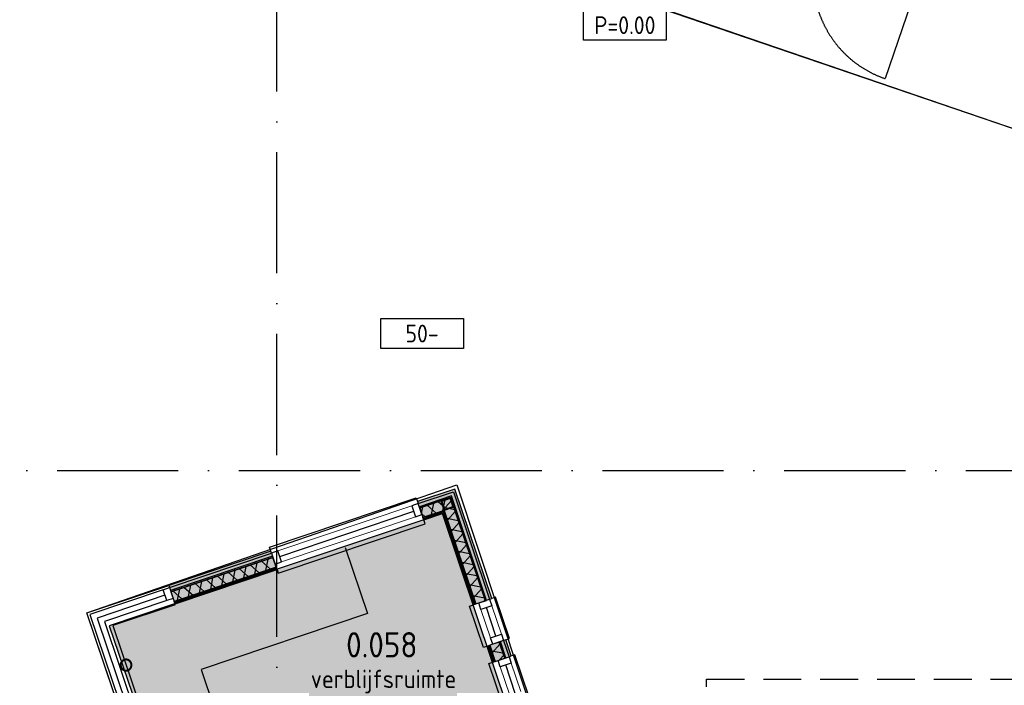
# Model space of a CAD drawing. Header units: millimetres. Extents: x 20872 to 297961, y -293704 to 213007.
# Tile 97 of 256: x 139613 to 149364, y -136926 to -130335. Entities that reach past the tile are written whole.
import ezdxf
from ezdxf.enums import TextEntityAlignment as Align
from ezdxf.xclip import XClip

# ---------------------------------------------------------------- set-up
doc = ezdxf.new("R2010")
doc.units = ezdxf.units.MM
doc.header["$LTSCALE"] = 100
doc.header["$XCLIPFRAME"] = 2
doc.linetypes.add('ACAD_ISO10W100', pattern=[18, 12, -3, 0, -3])
doc.linetypes.add('HIDDEN2', pattern=[0.1875, 0.125, -0.0625])
doc.layers.get('Defpoints').update_dxf_attribs({"color": 181})
doc.layers.add('000vluchtwegen', color=7, linetype='Continuous', true_color=0xd1edc9)
for name, color, linetype in [('A--L$7--_stramien', 1, 'Continuous'), ('A--L20--_bovenbouw', 3, 'Continuous'), ('A--L28--_hoofddraagkonstrukties', 8, 'Continuous'), ('A--L30--_afbouw', 7, 'Continuous'), ('A--T$1--_algemeen', 1, 'Continuous'), ('A--T$1A-afwerking', 8, 'Continuous'), ('A--T$7--_stramien', 7, 'Continuous'), ('BURO_lijnen_0.18', 1, 'Continuous'), ('HATCH', 8, 'Continuous'), ('plattegrondkleuren', 7, 'Continuous'), ('WIDE', 8, 'Continuous'), ('XREFS', 9, 'Continuous')]:
    doc.layers.add(name, color=color, linetype=linetype)
doc.styles.add('BURO standaard', font='isocp.shx')
doc.styles.add('JINX standaard', font='isocp.shx')

# ---------------------------------------------------------------- blocks, each defined once
blk = doc.blocks.new('stramienlijnen_1')
at = {"layer": 'A--L$7--_stramien', "color": 1, "linetype": 'ACAD_ISO10W100', "lineweight": -3}
for p, q in [((142159.5, -4446.5), (142159.5, 21000)), ((138184.5, 15200), (169405.3, 15200))]:
    blk.add_line(p, q, dxfattribs=at)
blk = doc.blocks.new('begane grond bestaand leeg')
at = {"layer": 'A--L30--_afbouw', "color": 1, "linetype": 'Continuous', "lineweight": -3}
blk.add_lwpolyline([(148525.6, 20079), (148184.4, 19081.8)], dxfattribs=at)
blk.add_arc((148525.6, 20079), 1054, 161.11424, 251.11424, dxfattribs=at)
at = {"layer": 'A--T$7--_stramien'}
blk.add_blockref('stramienlijnen_1', (0, 0), dxfattribs=at)
blk = doc.blocks.new('*U405')
at = {"layer": 'HATCH'}
h = blk.add_hatch(dxfattribs=at)
h.set_pattern_fill('ANSI32', color=256, scale=0.5, style=0)
h.set_pattern_definition([(45, (0, -57.15), (-3.3676, 3.3676), []), (45, (2.245, -57.15), (-3.3676, 3.3676), [])])
edge = h.paths.add_edge_path(flags=0)
edge.add_arc((0, -57.15), 57.15, 0, 360)
edge = h.paths.add_edge_path(flags=0)
edge.add_arc((0, -57.15), 50.85, 0, 360)
at = {"color": 0, "linetype": 'ByBlock'}
for radius in [57.15, 50.85]:
    blk.add_circle((0, -57.15), radius, dxfattribs=at)
blk = doc.blocks.new('*U422')
at = {"layer": 'WIDE'}
blk.add_blockref('*U405', (0, 57.1), dxfattribs=at)
blk = doc.blocks.new('*U515')
at = {"layer": 'HATCH'}
h = blk.add_hatch(dxfattribs=at)
h.set_pattern_fill('ANSI32', color=256, scale=0.5, style=0)
h.set_pattern_definition([(45, (-50, 0), (-3.3676, 3.3676), []), (45, (-47.755, 0), (-3.3676, 3.3676), [])])
edge = h.paths.add_edge_path(flags=16)
edge.add_line((-37.4, -6.3), (37.4, -6.3))
edge.add_arc((37.4, -12.6), 6.3, 0, 90, ccw=False)
edge.add_line((43.7, -12.6), (43.7, -87.4))
edge.add_arc((37.4, -87.4), 6.3, -90, 0, ccw=False)
edge.add_line((37.4, -93.7), (-37.4, -93.7))
edge.add_arc((-37.4, -87.4), 6.3, 180, 270, ccw=False)
edge.add_line((-43.7, -87.4), (-43.7, -12.6))
edge.add_arc((-37.4, -12.6), 6.3, 90, 180, ccw=False)
edge = h.paths.add_edge_path()
edge.add_line((-37.4, 0), (37.4, 0))
edge.add_arc((37.4, -12.6), 12.6, 0, 90, ccw=False)
edge.add_line((50, -12.6), (50, -87.4))
edge.add_arc((37.4, -87.4), 12.6, -90, 0, ccw=False)
edge.add_line((37.4, -100), (-37.4, -100))
edge.add_arc((-37.4, -87.4), 12.6, 180, 270, ccw=False)
edge.add_line((-50, -87.4), (-50, -12.6))
edge.add_arc((-37.4, -12.6), 12.6, 90, 180, ccw=False)
at = {"color": 0, "linetype": 'ByBlock'}
for points in [[(-37.4, 0), (37.4, 0, -0.414214), (50, -12.6), (50, -87.4, -0.414214), (37.4, -100), (-37.4, -100, -0.414214), (-50, -87.4), (-50, -12.6, -0.414214)], [(-37.4, -6.3), (37.4, -6.3, -0.414214), (43.7, -12.6), (43.7, -87.4, -0.414214), (37.4, -93.7), (-37.4, -93.7, -0.414214), (-43.7, -87.4), (-43.7, -12.6, -0.414214)]]:
    blk.add_lwpolyline(points, format="xyb", close=True, dxfattribs=at)
blk = doc.blocks.new('*U543')
at = {"layer": 'WIDE'}
blk.add_blockref('*U515', (0, 0), dxfattribs=at)
blk = doc.blocks.new('AL_ruimteno_03_P03_BV_GLU-X11 (2)')
at = {"color": 1, "style": 'JINX standaard'}
blk.add_text('opp.:', height=1.8, dxfattribs=at).set_placement((-0.022, -9.722), align=Align.RIGHT)
at = {"color": 2, "linetype": 'ByBlock', "lineweight": -2, "style": 'BURO standaard', "flags": 4}
for tag, p in [('BURO_RTE:RUIMTENUMMER_LEEG', (0.69, 1.475)), ('BURO_RTE:RUIMTENUMMER_TOTAAL', (0.69, -2.595))]:
    blk.add_attdef(tag, text='', height=2.5, dxfattribs=at).set_placement(p, align=Align.MIDDLE_CENTER)
at = {"color": 1, "linetype": 'ByBlock', "lineweight": -2, "style": 'BURO standaard', "flags": 4}
blk.add_attdef('BURO_RTE:BOUWBESLUIT', text='', height=1.8, dxfattribs=at).set_placement((0.862, -5.971), align=Align.MIDDLE_CENTER)
blk.add_attdef('BURO_RTE:OPP', text='', height=1.8, dxfattribs=at).set_placement((0.862, -8.808), align=Align.MIDDLE_LEFT)
blk = doc.blocks.new('AL_vloerhoog_01_P03_BV')
at = {"color": 1, "linetype": 'ByBlock', "lineweight": -2, "ltscale": 2}
blk.add_lwpolyline([(-5.84, 2.11), (5.84, 2.11), (5.84, -2.11), (-5.84, -2.11)], close=True, dxfattribs=at)
at = {"color": 2, "linetype": 'ByBlock', "lineweight": -2, "style": 'BURO standaard', "flags": 4}
blk.add_attdef('BURO_RTE:VLOER', text='', height=2.5, dxfattribs=at).set_placement((0, 0), align=Align.MIDDLE_CENTER)
blk = doc.blocks.new('2016-02-04 100 begane grond bestaand')
at = {"layer": 'A--L20--_bovenbouw', "linetype": 'Continuous', "lineweight": -3}
for points in [[(143615.6, 14711.8), (143802.3, 14774.7), (143922.9, 15018), (143554.2, 14893.7)], [(143802.3, 14774.7), (144106.7, 13871.6), (144288.6, 13933), (143922.9, 15018)], [(141151.8, 13881.2), (142162, 14221.7), (142100.6, 14403.7), (141090.5, 14063.1)], [(144244.7, 13462.4), (144298.4, 13303.1), (144480.3, 13364.4), (144426.6, 13523.7)]]:
    blk.add_hatch(color=60, dxfattribs=at).paths.add_polyline_path(points, flags=0)
h = blk.add_hatch(dxfattribs=at)
h.set_pattern_fill('_U', color=1, scale=70, angle=108.63029, style=0, pattern_type=0)
h.set_pattern_definition([(108.6303, (141111.88, 13999.62), (-66.332, -22.3622), [])])
h.paths.add_polyline_path([(141107.9, 14011.5), (141111.9, 13999.6), (142122, 14340.2), (142118, 14352)], flags=0)
h.paths.add_polyline_path([(143571.6, 14842.1), (143575.6, 14830.2), (143880.8, 14933.1), (143888.6, 14948.9)], flags=0)
h = blk.add_hatch(dxfattribs=at)
h.set_pattern_fill('GENERAL_DIAMONDS', color=1, scale=800, angle=18.63029, style=0, pattern_type=2)
h.set_pattern_definition([(78.6303, (141143.83, 13904.86), (-98.0376, 19.714), []), (138.6303, (141143.83, 13904.86), (-66.0915, -75.046), [])])
h.paths.add_polyline_path([(141111.9, 13999.6), (141143.8, 13904.9), (142154, 14245.4), (142122, 14340.2)], flags=0)
h.paths.add_polyline_path([(143575.6, 14830.2), (143607.6, 14735.5), (143818, 14806.4), (143880.8, 14933.1)], flags=0)
h = blk.add_hatch(dxfattribs=at)
h.set_pattern_fill('GENERAL_DIAMONDS', color=1, scale=800, angle=-71.36971, style=0, pattern_type=2)
h.set_pattern_definition([(348.6303, (143754.06, 14995.89), (19.7139, 98.0376), []), (48.6303, (143754.06, 14995.89), (-75.046, 66.0915), [])])
h.paths.add_polyline_path([(143880.8, 14933.1), (143818, 14806.4), (144130.4, 13879.6), (144225.1, 13911.6)], flags=0)
h.paths.add_polyline_path([(144363.1, 13502.3), (144268.3, 13470.4), (144322.1, 13311.1), (144416.8, 13343)], flags=0)
h.paths.add_polyline_path([(144554.8, 12933.8), (144460, 12901.8), (144919.5, 11539.1), (145014.2, 11571)], flags=0)
h.paths.add_polyline_path([(145344.5, 10591.2), (145249.8, 10559.2), (145479.8, 9877), (145574.5, 9908.9)], flags=0)
h = blk.add_hatch(dxfattribs=at)
h.set_pattern_fill('_U', color=1, scale=70, angle=18.63029, style=0, pattern_type=0)
h.set_pattern_definition([(18.6303, (143848.82, 15027.84), (-22.3622, 66.332), [])])
h.paths.add_polyline_path([(143888.6, 14948.9), (143880.8, 14933.1), (144225.1, 13911.6), (144237, 13915.6)], flags=0)
h.paths.add_polyline_path([(144375, 13506.3), (144363.1, 13502.3), (144416.8, 13343), (144428.7, 13347)], flags=0)
h.paths.add_polyline_path([(144566.6, 12937.8), (144554.8, 12933.8), (145014.2, 11571), (145026.1, 11575)], flags=0)
h.paths.add_polyline_path([(145356.4, 10595.2), (145344.5, 10591.2), (145574.5, 9908.9), (145586.4, 9912.9)], flags=0)
h = blk.add_hatch(dxfattribs=at)
h.set_pattern_fill('_U', color=1, scale=70, angle=108.63029, style=0, pattern_type=0)
h.set_pattern_definition([(108.6303, (141147.82, 13893.01), (-66.332, -22.3622), [])])
h.paths.add_polyline_path([(141143.8, 13904.9), (141147.8, 13893), (142158, 14233.6), (142154, 14245.4)], flags=0)
h.paths.add_polyline_path([(143607.6, 14735.5), (143611.6, 14723.6), (143810.1, 14790.5), (143818, 14806.4)], flags=0)
h = blk.add_hatch(dxfattribs=at)
h.set_pattern_fill('_U', color=1, scale=70, angle=108.63029, style=0, pattern_type=0)
h.set_pattern_definition([(108.6303, (141151.816, 13881.17), (-66.332, -22.3622), [])])
h.paths.add_polyline_path([(141147.8, 13893), (141151.8, 13881.2), (142162, 14221.7), (142158, 14233.6)], flags=0)
h.paths.add_polyline_path([(143611.6, 14723.6), (143615.6, 14711.8), (143802.3, 14774.7), (143810.1, 14790.5)], flags=0)
h = blk.add_hatch(dxfattribs=at)
h.set_pattern_fill('_U', color=1, scale=70, angle=18.63029, style=0, pattern_type=0)
h.set_pattern_definition([(18.6303, (143730.37, 14987.91), (-22.3622, 66.332), [])])
h.paths.add_polyline_path([(143810.1, 14790.5), (143802.3, 14774.7), (144106.7, 13871.6), (144118.5, 13875.6)], flags=0)
h.paths.add_polyline_path([(144256.5, 13466.4), (144244.7, 13462.4), (144298.4, 13303.1), (144310.2, 13307.1)], flags=0)
h.paths.add_polyline_path([(144448.2, 12897.8), (144436.3, 12893.9), (144895.8, 11531.1), (144907.6, 11535.1)], flags=0)
h.paths.add_polyline_path([(145237.9, 10555.2), (145226.1, 10551.2), (145456.1, 9869), (145467.9, 9873)], flags=0)
h = blk.add_hatch(dxfattribs=at)
h.set_pattern_fill('_U', color=1, scale=70, angle=18.63029, style=0, pattern_type=0)
h.set_pattern_definition([(18.6303, (143742.22, 14991.9), (-22.3622, 66.332), [])])
h.paths.add_polyline_path([(143818, 14806.4), (143810.1, 14790.5), (144118.5, 13875.6), (144130.4, 13879.6)], flags=0)
h.paths.add_polyline_path([(144268.3, 13470.4), (144256.5, 13466.4), (144310.2, 13307.1), (144322.1, 13311.1)], flags=0)
h.paths.add_polyline_path([(144460, 12901.8), (144448.2, 12897.8), (144907.6, 11535.1), (144919.5, 11539.1)], flags=0)
h.paths.add_polyline_path([(145249.8, 10559.2), (145237.9, 10555.2), (145467.9, 9873), (145479.8, 9877)], flags=0)
at = {"layer": '000vluchtwegen', "elevation": 0}
blk.add_lwpolyline([(140279.7, 13791.8), (143943.6, 15059.8), (146040.3, 8737), (142396.4, 7513.1)], close=True, dxfattribs=at)
at = {"layer": 'A--L20--_bovenbouw', "color": 2, "linetype": 'Continuous', "lineweight": -3}
for p, q in [((143922.9, 15018), (143554.2, 14893.7)), ((144288.6, 13933), (143922.9, 15018)), ((143561.3, 14872.9), (143909, 14990.1)), ((143888.6, 14948.9), (143571.6, 14842.1)), ((143575.6, 14830.2), (143880.8, 14933.1)), ((143880.8, 14933.1), (144225.1, 13911.6)), ((144237, 13915.6), (143888.6, 14948.9)), ((143909, 14990.1), (144267.8, 13925.9)), ((143554.2, 14893.7), (143561.3, 14872.9)), ((143571.6, 14842.1), (143575.6, 14830.2)), ((143818, 14806.4), (143607.6, 14735.5)), ((143615.6, 14711.8), (143607.6, 14735.5)), ((143810.1, 14790.5), (143611.6, 14723.6)), ((143611.6, 14723.6), (143810.1, 14790.5)), ((143615.6, 14711.8), (143802.3, 14774.7)), ((143802.3, 14774.7), (144106.7, 13871.6)), ((144118.5, 13875.6), (143810.1, 14790.5)), ((143810.1, 14790.5), (144118.5, 13875.6)), ((144130.4, 13879.6), (143818, 14806.4)), ((142100.6, 14403.7), (141090.5, 14063.1)), ((141097.5, 14042.3), (142107.6, 14382.8)), ((142118, 14352), (141107.9, 14011.5)), ((141111.9, 13999.6), (142122, 14340.2)), ((142107.6, 14382.8), (142100.6, 14403.7)), ((142122, 14340.2), (142118, 14352)), ((142154, 14245.4), (141143.8, 13904.9)), ((142162, 14221.7), (142154, 14245.4)), ((142158, 14233.6), (141147.8, 13893)), ((141147.8, 13893), (142158, 14233.6)), ((141151.8, 13881.2), (142162, 14221.7)), ((141090.5, 14063.1), (141097.5, 14042.3)), ((141107.9, 14011.5), (141111.9, 13999.6)), ((141151.8, 13881.2), (141143.8, 13904.9)), ((144106.7, 13871.6), (144130.4, 13879.6)), ((144225.1, 13911.6), (144237, 13915.6)), ((144267.8, 13925.9), (144288.6, 13933)), ((144244.7, 13462.4), (144268.3, 13470.4)), ((144244.7, 13462.4), (144298.4, 13303.1)), ((144310.2, 13307.1), (144256.5, 13466.4)), ((144256.5, 13466.4), (144310.2, 13307.1)), ((144322.1, 13311.1), (144268.3, 13470.4)), ((144375, 13506.3), (144363.1, 13502.3)), ((144363.1, 13502.3), (144416.8, 13343)), ((144428.7, 13347), (144375, 13506.3)), ((144426.6, 13523.7), (144405.7, 13516.7)), ((144405.7, 13516.7), (144459.5, 13357.4)), ((144480.3, 13364.4), (144426.6, 13523.7)), ((144459.5, 13357.4), (144480.3, 13364.4)), ((144298.4, 13303.1), (144322.1, 13311.1)), ((144416.8, 13343), (144428.7, 13347))]:
    blk.add_line(p, q, dxfattribs=at)
at = {"layer": 'A--L20--_bovenbouw', "color": 1, "linetype": 'Continuous', "lineweight": -3}
for p, q in [((143880.8, 14933.1), (143575.6, 14830.2)), ((144225.1, 13911.6), (143880.8, 14933.1)), ((143575.6, 14830.2), (143607.6, 14735.5)), ((143607.6, 14735.5), (143818, 14806.4)), ((143818, 14806.4), (144130.4, 13879.6)), ((142122, 14340.2), (141111.9, 13999.6)), ((142154, 14245.4), (142122, 14340.2)), ((141143.8, 13904.9), (142154, 14245.4)), ((141111.9, 13999.6), (141143.8, 13904.9)), ((144130.4, 13879.6), (144225.1, 13911.6)), ((144363.1, 13502.3), (144268.3, 13470.4)), ((144268.3, 13470.4), (144322.1, 13311.1)), ((144416.8, 13343), (144363.1, 13502.3)), ((144322.1, 13311.1), (144416.8, 13343))]:
    blk.add_line(p, q, dxfattribs=at)
at = {"layer": 'A--L30--_afbouw', "color": 1, "linetype": 'Continuous', "lineweight": -3}
for p, q in [((142087.8, 14441.6), (143541.5, 14931.6)), ((143541.5, 14931.6), (143554.2, 14893.7)), ((142189.3, 14350.2), (143516, 14797.4)), ((142174.7, 14183.8), (143628.4, 14673.9)), ((143628.4, 14673.9), (143615.6, 14711.8)), ((142100.6, 14403.7), (142087.8, 14441.6)), ((142162, 14221.7), (142174.7, 14183.8)), ((144326.5, 13945.7), (144288.6, 13933)), ((144464.5, 13536.5), (144326.5, 13945.7)), ((144068.8, 13858.9), (144106.7, 13871.6)), ((144206.8, 13449.6), (144068.8, 13858.9)), ((144330.3, 13562), (144235.2, 13844.2)), ((144244.7, 13462.4), (144206.8, 13449.6)), ((144426.6, 13523.7), (144464.5, 13536.5)), ((144518.2, 13377.2), (144480.3, 13364.4)), ((144656.2, 12968), (144518.2, 13377.2)), ((144260.5, 13290.3), (144298.4, 13303.1)), ((144398.4, 12881.1), (144260.5, 13290.3)), ((144522, 12993.4), (144426.9, 13275.7))]:
    blk.add_line(p, q, dxfattribs=at)
at = {"layer": 'A--L30--_afbouw', "color": 1, "linetype": 'Continuous', "lineweight": 18}
for p, q in [((142171.1, 14404.2), (143497.8, 14851.5)), ((142207.6, 14296.2), (143534.2, 14743.4)), ((144384.3, 13580.2), (144289.2, 13862.5)), ((144276.3, 13543.8), (144181.2, 13826)), ((144576, 13011.7), (144480.9, 13293.9)), ((144468, 12975.2), (144372.8, 13257.5))]:
    blk.add_line(p, q, dxfattribs=at)
at = {"layer": 'A--L30--_afbouw', "color": 2, "linetype": 'Continuous', "lineweight": -3}
for p, q in [((143561.3, 14872.9), (143497.8, 14851.5)), ((143497.8, 14851.5), (143534.2, 14743.4)), ((143597.7, 14764.8), (143561.3, 14872.9)), ((143534.2, 14743.4), (143597.7, 14764.8)), ((142171.1, 14404.2), (142107.6, 14382.8)), ((142107.6, 14382.8), (142144.1, 14274.8)), ((142207.6, 14296.2), (142171.1, 14404.2)), ((142144.1, 14274.8), (142207.6, 14296.2)), ((144159.8, 13889.5), (144267.8, 13925.9)), ((144181.2, 13826), (144159.8, 13889.5)), ((144289.2, 13862.5), (144181.2, 13826)), ((144267.8, 13925.9), (144289.2, 13862.5)), ((144276.3, 13543.8), (144384.3, 13580.2)), ((144384.3, 13580.2), (144405.7, 13516.7)), ((144297.7, 13480.3), (144276.3, 13543.8)), ((144405.7, 13516.7), (144297.7, 13480.3)), ((144351.4, 13321), (144459.5, 13357.4)), ((144372.8, 13257.5), (144351.4, 13321)), ((144480.9, 13293.9), (144372.8, 13257.5)), ((144459.5, 13357.4), (144480.9, 13293.9))]:
    blk.add_line(p, q, dxfattribs=at)
at = {"layer": 'A--L30--_afbouw', "color": 1, "linetype": 'Continuous', "lineweight": -3}
blk.add_arc((148525.6, 20079), 1054, 161.11424, 251.11424, dxfattribs=at)
at = {"layer": 'BURO_lijnen_0.18'}
for points, elevation in [([(142835.4, 14440.3), (143056.5, 13784.6), (141410.5, 13229.7), (141671.5, 12455.5), (141008.2, 12231.9)], 0), ([(140812.2, 12212.2), (140279.7, 13791.8), (141090.5, 14063.1)], 0), ([(141034, 14020.9), (141097.5, 14042.3), (141133.9, 13934.2), (141070.4, 13912.8), (141034.6, 14019.2)], 500), ([(141034, 14020.9), (140308.2, 13776.1), (140811.6, 12282.7)], 500), ([(141052.2, 13966.8), (140380.4, 13740.3), (140865.6, 12300.9)], 500), ([(141070.4, 13912.8), (140452.6, 13704.5), (140919.7, 12319.2)], 500), ([(141151.8, 13872.7), (140535.6, 13665), (141003.6, 12276.7)], 0)]:
    blk.add_lwpolyline(points, dxfattribs=dict(at, elevation=elevation))
at = {"layer": 'BURO_lijnen_0.18', "linetype": 'HIDDEN2', "ltscale": 30}
blk.add_lwpolyline([(146416.6, 13135), (163714.5, 13135), (163714.5, 1245), (146416.6, 1245)], close=True, dxfattribs=at)
at = {"layer": 'A--L$7--_stramien'}
blk.add_blockref('stramienlijnen_1', (0, 0), dxfattribs=at)
at = {"layer": 'A--L28--_hoofddraagkonstrukties', "rotation": 18.63001374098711}
blk.add_blockref('*U543', (143833.4, 14917.1), dxfattribs=at)
at = {"layer": 'A--L28--_hoofddraagkonstrukties', "xscale": -1, "rotation": 317.5501093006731}
blk.add_blockref('*U422', (140667.2, 13274.6), dxfattribs=at)
at = {"layer": 'A--T$1--_algemeen', "color": 8, "linetype": 'Continuous', "lineweight": -3}
ref = blk.add_blockref('AL_ruimteno_03_P03_BV_GLU-X11 (2)', (143130.7, 13734.6), dxfattribs=dict(at, xscale=100, yscale=100, zscale=100))
ref.add_attrib('BURO_RTE:RUIMTENUMMER_TOTAAL', '0.058', dxfattribs={"layer": '0', "color": 2, "linetype": 'ByBlock', "lineweight": -2, "height": 250, "style": 'BURO standaard'}).set_placement((143199.7, 13475.2), align=Align.MIDDLE_CENTER)
ref.add_attrib('BURO_RTE:BOUWBESLUIT', 'verblijfsruimte', dxfattribs={"layer": '0', "color": 1, "linetype": 'ByBlock', "lineweight": -2, "height": 180, "style": 'BURO standaard'}).set_placement((143216.9, 13137.5), align=Align.MIDDLE_CENTER)
ref.add_attrib('BURO_RTE:OPP', '21.6 m²', dxfattribs={"layer": '0', "color": 1, "linetype": 'ByBlock', "lineweight": -2, "height": 180, "style": 'BURO standaard'}).set_placement((143216.9, 12853.8), align=Align.MIDDLE_LEFT)
at = {"layer": 'A--T$1A-afwerking', "color": 8, "linetype": 'Continuous', "lineweight": -3}
ref = blk.add_blockref('AL_vloerhoog_01_P03_BV', (145607.5, 19611.1), dxfattribs=dict(at, xscale=70, yscale=70, zscale=70))
ref.add_attrib('BURO_RTE:VLOER', 'P=0.00', dxfattribs={"layer": '0', "color": 2, "linetype": 'ByBlock', "lineweight": -2, "height": 175, "style": 'BURO standaard'}).set_placement((145607.5, 19611.1), align=Align.MIDDLE_CENTER)
ref = blk.add_blockref('AL_vloerhoog_01_P03_BV', (143598.4, 16557.7), dxfattribs=dict(at, xscale=70, yscale=70, zscale=70))
ref.add_attrib('BURO_RTE:VLOER', '50-', dxfattribs={"layer": '0', "color": 2, "linetype": 'ByBlock', "lineweight": -2, "height": 175, "style": 'BURO standaard'}).set_placement((143598.4, 16557.7), align=Align.MIDDLE_CENTER)

msp = doc.modelspace()

# ---------------------------------------------------------------- hatches: boundary and pattern name
at = {"layer": 'plattegrondkleuren', "true_color": 0xbdeeff}
h = msp.add_hatch(color=254, dxfattribs=at)
h.dxf.hatch_style = 1
h.paths.add_polyline_path([(143801.3, -135224.9), (140498.9, -136338.2), (142516, -142243.3), (145783.3, -141135.5)])

# ---------------------------------------------------------------- linework, layer by layer
at = {"layer": 'Defpoints'}
for points in [[(116766.1, -67737.2), (116766.1, -34317.2), (179860.1, -34317.2), (179860.1, -136557.5), (164490.5, -136557.5), (116766.1, -120231)], [(116766.1, -120231), (164490.5, -136557.5), (179860.1, -136557.5), (179860.1, -161697.2), (20872.1, -161697.2), (20872.1, -67737.2), (116766.1, -67737.2)], [(143801.3, -135224.9), (140498.9, -136338.2), (142516, -142243.3), (145783.3, -141135.5)]]:
    msp.add_lwpolyline(points, close=True, dxfattribs=at)

# ---------------------------------------------------------------- block references
at = {"layer": 'XREFS', "color": 71, "true_color": 0xc9f18e}
ref = msp.add_blockref('begane grond bestaand leeg', (-1, -150000.4), dxfattribs=at)
XClip(ref).set_block_clipping_path([(116767.076214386, 82263.1420219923), (116767.076214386, 115683.1420219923), (179861.076214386, 115683.1420219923), (179861.076214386, 13442.9004429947), (164491.5066313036, 13442.9004429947), (116767.076214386, 29769.3836009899)])
at = {"layer": 'XREFS'}
ref = msp.add_blockref('2016-02-04 100 begane grond bestaand', (-1, -150000.4), dxfattribs=at)
XClip(ref).set_block_clipping_path([(116767.0762143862, 29769.3836009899), (164491.5066313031, 13442.9004429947), (179861.076214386, 13442.9004429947), (179861.076214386, -11696.8579780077), (20873.0762143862, -11696.8579780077), (20873.0762143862, 82263.1420219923), (116767.0762143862, 82263.1420219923)])

doc.saveas('drawing.dxf')
